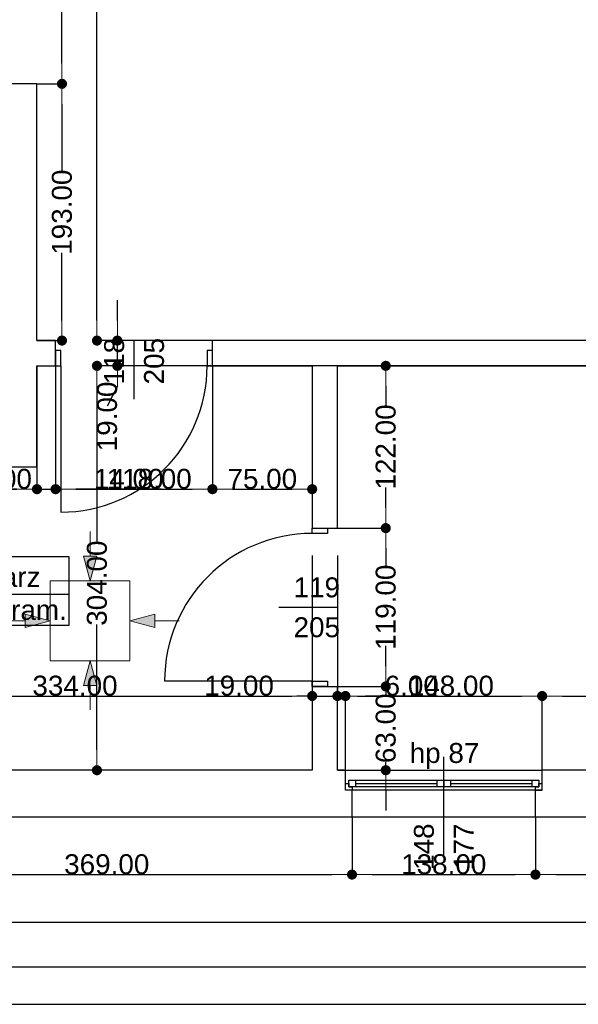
# Model space of a CAD drawing. Header units: millimetres. Extents: x -175445 to -20415, y -559200 to 231527.
# Tile 88 of 256: x -125528 to -121326, y -180731 to -173328. Entities that reach past the tile are written whole.
import ezdxf
from ezdxf.enums import TextEntityAlignment as Align

# ---------------------------------------------------------------- set-up
doc = ezdxf.new("R2010")
doc.units = ezdxf.units.MM
doc.header["$MEASUREMENT"] = 0
doc.linetypes.add('Wipeout_Contour', pattern=[1000, 0, -1000])
for name, color, linetype in [('Drzwi', 7, 'Continuous'), ('Linia', 7, 'Continuous'), ('Obiekt', 7, 'Continuous'), ('Okno', 7, 'Continuous'), ('Strefa', 9, 'Continuous'), ('Strop', 7, 'Continuous'), ('Wymiary', 9, 'Continuous'), ('Ściana', 7, 'Continuous')]:
    doc.layers.add(name, color=color, linetype=linetype)
doc.styles.add('Arial', font='txt')
doc.dimstyles.new('GENERATED_STYLE__1', dxfattribs={"dimtxt": 150, "dimasz": 152, "dimexe": 0.18, "dimexo": 0, "dimgap": 0.09, "dimtad": 1, "dimtih": 1, "dimtoh": 1, "dimlfac": 0.1, "dimzin": 0, "dimdsep": 46, "dimtxsty": 'Arial', "dimblk": 'ARROWHEAD_11', "dimblk1": 'ARROWHEAD_11', "dimblk2": 'ARROWHEAD_11', "dimcen": 0.09, "dimclrd": 256, "dimclre": 256, "dimclrt": 256, "dimazin": 0, "dimtfac": 1, "dimtdec": 4, "dimtmove": 0, "dimatfit": 3, "dimfxl": 1, "dimtolj": 1, "dimtzin": 0, "dimarcsym": 0})
doc.dimstyles.new('GENERATED_STYLE__2', dxfattribs={"dimtxt": 150, "dimasz": 152, "dimexe": 0.18, "dimexo": 0, "dimgap": 0.09, "dimtad": 1, "dimlfac": 0.1, "dimzin": 0, "dimdsep": 46, "dimtxsty": 'Arial', "dimblk": 'ARROWHEAD_11', "dimblk1": 'ARROWHEAD_11', "dimblk2": 'ARROWHEAD_11', "dimcen": 0.09, "dimclrd": 256, "dimclre": 256, "dimclrt": 256, "dimazin": 0, "dimtfac": 1, "dimtdec": 4, "dimtmove": 0, "dimatfit": 3, "dimfxl": 1, "dimtolj": 1, "dimtzin": 0, "dimarcsym": 0})

# ---------------------------------------------------------------- blocks, each defined once
blk = doc.blocks.new('Korytarz_4_39_39', base_point=(-126365.5, 17723.4))
at = {"layer": 'Strefa'}
for p, q in [((-127144.5, 18006.3), (-125157.3, 18006.3)), ((-127144.5, 17487.7), (-127144.5, 18006.3)), ((-126365.5, 18006.3), (-126365.5, 17487.7)), ((-125157.3, 18006.3), (-125157.3, 17487.7)), ((-127105.6, 17980.3), (-126404.4, 17980.3)), ((-127105.6, 17754), (-127105.6, 17980.3)), ((-126404.4, 17980.3), (-126404.4, 17754)), ((-127144.5, 17723.4), (-125157.3, 17723.4)), ((-126404.4, 17754), (-127105.6, 17754)), ((-125157.3, 17487.7), (-127144.5, 17487.7))]:
    blk.add_line(p, q, dxfattribs=at)
at = {"layer": 'Strefa', "style": 'Arial'}
for tag, height, p in [('ROOM_NUMBER', 180, (-126755, 17878.3)), ('ROOM_NAME', 150, (-125761.4, 17851.8)), ('floor_f', 150, (-125761.4, 17604.3)), ('ROOM_CALC_AREA', 150, (-126755, 17611.4))]:
    blk.add_attdef(tag, text='', height=height, dxfattribs=at).set_placement(p, align=Align.MIDDLE_CENTER)
blk = doc.blocks.new('ARROWHEAD_11')
at = {"color": 0, "linetype": 'Continuous', "lineweight": 0}
blk.add_line((0, 0), (-1, 0), dxfattribs=at)
at = {"color": 0, "linetype": 'Continuous', "lineweight": 0, "const_width": 0.25, "flags": 128}
blk.add_lwpolyline([(-0.125, 0, 1), (0.125, 0, 1)], format="xyb", close=True, dxfattribs=at)
blk = doc.blocks.new('*D1097')
at = {"layer": 'Defpoints', "color": 0}
for p in [(-123328, -177355.6), (-123328, -178412.8), (-126668, -178970.6)]:
    blk.add_point(p, dxfattribs=at)
at = {"layer": 'Wymiary', "lineweight": -2}
for p, q in [((-123328, -177355.6), (-123328, -178412.9)), ((-126668, -178970.6), (-126668, -178412.6)), ((-126516, -178412.8), (-123480, -178412.8))]:
    blk.add_line(p, q, dxfattribs=at)
at = {"layer": 'Wymiary', "lineweight": -2, "xscale": 152, "yscale": 152, "zscale": 152, "rotation": 180}
blk.add_blockref('ARROWHEAD_11', (-126668, -178412.8), dxfattribs=at)
at = {"layer": 'Wymiary', "lineweight": -2, "xscale": 152, "yscale": 152, "zscale": 152}
blk.add_blockref('ARROWHEAD_11', (-123328, -178412.8), dxfattribs=at)
at = {"layer": 'Wymiary', "lineweight": 13, "insert": (-125111.8, -178336), "char_height": 150, "attachment_point": 5, "style": 'Arial'}
blk.add_mtext('\\A1;334.00', dxfattribs=at)
blk = doc.blocks.new('*D1098')
at = {"layer": 'Defpoints', "color": 0}
for p in [(-123328, -177355.6), (-123138, -177355.6), (-123138, -178412.8)]:
    blk.add_point(p, dxfattribs=at)
at = {"layer": 'Wymiary', "lineweight": -2}
for p, q in [((-123328, -177355.6), (-123328, -178412.9)), ((-123138, -177355.6), (-123138, -178412.9)), ((-124123.7, -178412.8), (-123632, -178412.8)), ((-123632, -178412.8), (-123480, -178412.8)), ((-123328, -178412.8), (-123138, -178412.8)), ((-122986, -178412.8), (-122834, -178412.8))]:
    blk.add_line(p, q, dxfattribs=at)
at = {"layer": 'Wymiary', "lineweight": -2, "xscale": 152, "yscale": 152, "zscale": 152}
blk.add_blockref('ARROWHEAD_11', (-123328, -178412.8), dxfattribs=at)
at = {"layer": 'Wymiary', "lineweight": -2, "xscale": 152, "yscale": 152, "zscale": 152, "rotation": 180}
blk.add_blockref('ARROWHEAD_11', (-123138, -178412.8), dxfattribs=at)
at = {"layer": 'Wymiary', "lineweight": 13, "insert": (-123877.9, -178336.1), "char_height": 150, "attachment_point": 5, "style": 'Arial'}
blk.add_mtext('\\A1;19.00', dxfattribs=at)
blk = doc.blocks.new('*D1099')
at = {"layer": 'Defpoints', "color": 0}
for p in [(-123138, -177355.6), (-123078, -178412.8), (-123078, -178970.6)]:
    blk.add_point(p, dxfattribs=at)
at = {"layer": 'Wymiary', "lineweight": -2}
for p, q in [((-123138, -177355.6), (-123138, -178412.9)), ((-123290, -178412.8), (-123442, -178412.8)), ((-123138, -178412.8), (-123078, -178412.8)), ((-123078, -178970.6), (-123078, -178412.6)), ((-122774, -178412.8), (-122926, -178412.8)), ((-122384, -178412.8), (-122774, -178412.8))]:
    blk.add_line(p, q, dxfattribs=at)
at = {"layer": 'Wymiary', "lineweight": -2, "xscale": 152, "yscale": 152, "zscale": 152}
blk.add_blockref('ARROWHEAD_11', (-123138, -178412.8), dxfattribs=at)
at = {"layer": 'Wymiary', "lineweight": -2, "xscale": 152, "yscale": 152, "zscale": 152, "rotation": 180}
blk.add_blockref('ARROWHEAD_11', (-123078, -178412.8), dxfattribs=at)
at = {"layer": 'Wymiary', "lineweight": 13, "insert": (-122579, -178336.1), "char_height": 150, "attachment_point": 5, "style": 'Arial'}
blk.add_mtext('\\A1;6.00', dxfattribs=at)
blk = doc.blocks.new('*D1100')
at = {"layer": 'Defpoints', "color": 0}
for p in [(-121598, -178412.8), (-123078, -178970.6), (-121598, -178970.6)]:
    blk.add_point(p, dxfattribs=at)
at = {"layer": 'Wymiary', "lineweight": -2}
for p, q in [((-123078, -178970.6), (-123078, -178412.6)), ((-122926, -178412.8), (-121750, -178412.8)), ((-121598, -178970.6), (-121598, -178412.6))]:
    blk.add_line(p, q, dxfattribs=at)
at = {"layer": 'Wymiary', "lineweight": -2, "xscale": 152, "yscale": 152, "zscale": 152, "rotation": 180}
blk.add_blockref('ARROWHEAD_11', (-123078, -178412.8), dxfattribs=at)
at = {"layer": 'Wymiary', "lineweight": -2, "xscale": 152, "yscale": 152, "zscale": 152}
blk.add_blockref('ARROWHEAD_11', (-121598, -178412.8), dxfattribs=at)
at = {"layer": 'Wymiary', "lineweight": 13, "insert": (-122281.1, -178336.1), "char_height": 150, "attachment_point": 5, "style": 'Arial'}
blk.add_mtext('\\A1;148.00', dxfattribs=at)
blk = doc.blocks.new('*D1101')
at = {"layer": 'Defpoints', "color": 0}
for p in [(-118708, -178412.8), (-118708, -178810.6), (-121598, -178970.6)]:
    blk.add_point(p, dxfattribs=at)
at = {"layer": 'Wymiary', "lineweight": -2}
for p, q in [((-121598, -178970.6), (-121598, -178412.6)), ((-121446, -178412.8), (-118860, -178412.8)), ((-118708, -178810.6), (-118708, -178412.6))]:
    blk.add_line(p, q, dxfattribs=at)
at = {"layer": 'Wymiary', "lineweight": -2, "xscale": 152, "yscale": 152, "zscale": 152, "rotation": 180}
blk.add_blockref('ARROWHEAD_11', (-121598, -178412.8), dxfattribs=at)
at = {"layer": 'Wymiary', "lineweight": -2, "xscale": 152, "yscale": 152, "zscale": 152}
blk.add_blockref('ARROWHEAD_11', (-118708, -178412.8), dxfattribs=at)
at = {"layer": 'Wymiary', "lineweight": 13, "insert": (-120153, -178336.1), "char_height": 150, "attachment_point": 5, "style": 'Arial'}
blk.add_mtext('\\A1;289.00', dxfattribs=at)
blk = doc.blocks.new('*D1589')
at = {"layer": 'Defpoints', "color": 0}
for p in [(-124946.7, -175930.6), (-120608, -175930.6), (-123328, -178970.6)]:
    blk.add_point(p, dxfattribs=at)
at = {"layer": 'Wymiary', "lineweight": -2}
for p, q in [((-120608, -175930.6), (-124946.9, -175930.6)), ((-124946.7, -176082.6), (-124946.7, -177253.3)), ((-124946.7, -178818.6), (-124946.7, -177875.6)), ((-123328, -178970.6), (-124946.9, -178970.6))]:
    blk.add_line(p, q, dxfattribs=at)
at = {"layer": 'Wymiary', "lineweight": -2, "xscale": 152, "yscale": 152, "zscale": 152}
for p, rotation in [((-124946.7, -175930.6), 90), ((-124946.7, -178970.6), 270)]:
    blk.add_blockref('ARROWHEAD_11', p, dxfattribs=dict(at, rotation=rotation))
at = {"layer": 'Wymiary', "lineweight": 13, "insert": (-124946.7, -177564.5), "char_height": 150, "attachment_point": 5, "rotation": 90, "style": 'Arial'}
blk.add_mtext('\\A1;304.00', dxfattribs=at)
blk = doc.blocks.new('*D1590')
at = {"layer": 'Defpoints', "color": 0}
for p in [(-124793.4, -175740.6), (-120608, -175740.6), (-120608, -175930.6)]:
    blk.add_point(p, dxfattribs=at)
at = {"layer": 'Wymiary', "lineweight": -2}
for p, q in [((-124793.4, -175588.6), (-124793.4, -175436.6)), ((-120608, -175740.6), (-124793.5, -175740.6)), ((-124793.4, -175930.6), (-124793.4, -175740.6)), ((-120608, -175930.6), (-124793.5, -175930.6)), ((-124793.4, -176082.6), (-124870, -176234.6))]:
    blk.add_line(p, q, dxfattribs=at)
at = {"layer": 'Wymiary', "lineweight": -2, "xscale": 152, "yscale": 152, "zscale": 152}
for p, rotation in [((-124793.4, -175740.6), 270), ((-124793.4, -175930.6), 90)]:
    blk.add_blockref('ARROWHEAD_11', p, dxfattribs=dict(at, rotation=rotation))
at = {"layer": 'Wymiary', "lineweight": 13, "insert": (-124870, -176311.3), "char_height": 150, "attachment_point": 5, "rotation": 90, "style": 'Arial'}
blk.add_mtext('\\A1;19.00', dxfattribs=at)
blk = doc.blocks.new('*D1591')
at = {"layer": 'Defpoints', "color": 0}
for p in [(-125358, -169160.6), (-124946.7, -169160.6), (-120608, -175740.6)]:
    blk.add_point(p, dxfattribs=at)
at = {"layer": 'Wymiary', "lineweight": -2}
for p, q in [((-125358, -169160.6), (-124946.5, -169160.6)), ((-124946.7, -169312.6), (-124946.7, -172252.9)), ((-124946.7, -175588.6), (-124946.7, -172876.1)), ((-120608, -175740.6), (-124946.9, -175740.6))]:
    blk.add_line(p, q, dxfattribs=at)
at = {"layer": 'Wymiary', "lineweight": -2, "xscale": 152, "yscale": 152, "zscale": 152}
for p, rotation in [((-124946.7, -169160.6), 90), ((-124946.7, -175740.6), 270)]:
    blk.add_blockref('ARROWHEAD_11', p, dxfattribs=dict(at, rotation=rotation))
at = {"layer": 'Wymiary', "lineweight": 13, "insert": (-124946.7, -172564.5), "char_height": 150, "attachment_point": 5, "rotation": 90, "style": 'Arial'}
blk.add_mtext('\\A1;658.00', dxfattribs=at)
blk = doc.blocks.new('*D1609')
at = {"layer": 'Defpoints', "color": 0}
for p in [(-125398, -173810.6), (-125209.9, -173810.6), (-125398, -175740.6)]:
    blk.add_point(p, dxfattribs=at)
at = {"layer": 'Wymiary', "lineweight": -2}
for p, q in [((-125398, -173810.6), (-125209.7, -173810.6)), ((-125209.9, -173962.6), (-125209.9, -174471.5)), ((-125209.9, -175588.6), (-125209.9, -175079.8)), ((-125398, -175740.6), (-125209.7, -175740.6))]:
    blk.add_line(p, q, dxfattribs=at)
at = {"layer": 'Wymiary', "lineweight": -2, "xscale": 152, "yscale": 152, "zscale": 152}
for p, rotation in [((-125209.9, -173810.6), 90), ((-125209.9, -175740.6), 270)]:
    blk.add_blockref('ARROWHEAD_11', p, dxfattribs=dict(at, rotation=rotation))
at = {"layer": 'Wymiary', "lineweight": 13, "insert": (-125209.9, -174775.6), "char_height": 150, "attachment_point": 5, "rotation": 90, "style": 'Arial'}
blk.add_mtext('\\A1;193.00', dxfattribs=at)
blk = doc.blocks.new('*D1610')
at = {"layer": 'Defpoints', "color": 0}
for p in [(-125358, -171570.6), (-125209.9, -171570.6), (-125398, -173810.6)]:
    blk.add_point(p, dxfattribs=at)
at = {"layer": 'Wymiary', "lineweight": -2}
for p, q in [((-125358, -171570.6), (-125209.7, -171570.6)), ((-125209.9, -171722.6), (-125209.9, -172378.2)), ((-125209.9, -173658.6), (-125209.9, -173003.1)), ((-125398, -173810.6), (-125209.7, -173810.6))]:
    blk.add_line(p, q, dxfattribs=at)
at = {"layer": 'Wymiary', "lineweight": -2, "xscale": 152, "yscale": 152, "zscale": 152}
for p, rotation in [((-125209.9, -171570.6), 90), ((-125209.9, -173810.6), 270)]:
    blk.add_blockref('ARROWHEAD_11', p, dxfattribs=dict(at, rotation=rotation))
at = {"layer": 'Wymiary', "lineweight": 13, "insert": (-125209.9, -172690.6), "char_height": 150, "attachment_point": 5, "rotation": 90, "style": 'Arial'}
blk.add_mtext('\\A1;224.00', dxfattribs=at)
blk = doc.blocks.new('*D1617')
at = {"layer": 'Defpoints', "color": 0}
for p in [(-125398, -175930.6), (-125998, -176690.6), (-125398, -176857.8)]:
    blk.add_point(p, dxfattribs=at)
at = {"layer": 'Wymiary', "lineweight": -2}
for p, q in [((-125398, -175930.6), (-125398, -176858)), ((-125998, -176690.6), (-125998, -176858)), ((-125846, -176857.8), (-125550, -176857.8))]:
    blk.add_line(p, q, dxfattribs=at)
at = {"layer": 'Wymiary', "lineweight": -2, "xscale": 152, "yscale": 152, "zscale": 152, "rotation": 180}
blk.add_blockref('ARROWHEAD_11', (-125998, -176857.8), dxfattribs=at)
at = {"layer": 'Wymiary', "lineweight": -2, "xscale": 152, "yscale": 152, "zscale": 152}
blk.add_blockref('ARROWHEAD_11', (-125398, -176857.8), dxfattribs=at)
at = {"layer": 'Wymiary', "lineweight": 13, "insert": (-125698, -176781.1), "char_height": 150, "attachment_point": 5, "style": 'Arial'}
blk.add_mtext('\\A1;60.00', dxfattribs=at)
blk = doc.blocks.new('*D1618')
at = {"layer": 'Defpoints', "color": 0}
for p in [(-125398, -175930.6), (-125258, -175930.6), (-125258, -176857.8)]:
    blk.add_point(p, dxfattribs=at)
at = {"layer": 'Wymiary', "lineweight": -2}
for p, q in [((-125398, -175930.6), (-125398, -176858)), ((-125258, -175930.6), (-125258, -176858)), ((-125550, -176857.8), (-125702, -176857.8)), ((-125398, -176857.8), (-125258, -176857.8)), ((-124954, -176857.8), (-125106, -176857.8)), ((-124462.4, -176857.8), (-124954, -176857.8))]:
    blk.add_line(p, q, dxfattribs=at)
at = {"layer": 'Wymiary', "lineweight": -2, "xscale": 152, "yscale": 152, "zscale": 152}
blk.add_blockref('ARROWHEAD_11', (-125398, -176857.8), dxfattribs=at)
at = {"layer": 'Wymiary', "lineweight": -2, "xscale": 152, "yscale": 152, "zscale": 152, "rotation": 180}
blk.add_blockref('ARROWHEAD_11', (-125258, -176857.8), dxfattribs=at)
at = {"layer": 'Wymiary', "lineweight": 13, "insert": (-124708.2, -176781.1), "char_height": 150, "attachment_point": 5, "style": 'Arial'}
blk.add_mtext('\\A1;14.00', dxfattribs=at)
blk = doc.blocks.new('*D1619')
at = {"layer": 'Defpoints', "color": 0}
for p in [(-125258, -175930.6), (-124078, -175930.6), (-124078, -176857.8)]:
    blk.add_point(p, dxfattribs=at)
at = {"layer": 'Wymiary', "lineweight": -2}
for p, q in [((-125258, -175930.6), (-125258, -176858)), ((-124078, -175930.6), (-124078, -176858)), ((-125106, -176857.8), (-124230, -176857.8))]:
    blk.add_line(p, q, dxfattribs=at)
at = {"layer": 'Wymiary', "lineweight": -2, "xscale": 152, "yscale": 152, "zscale": 152, "rotation": 180}
blk.add_blockref('ARROWHEAD_11', (-125258, -176857.8), dxfattribs=at)
at = {"layer": 'Wymiary', "lineweight": -2, "xscale": 152, "yscale": 152, "zscale": 152}
blk.add_blockref('ARROWHEAD_11', (-124078, -176857.8), dxfattribs=at)
at = {"layer": 'Wymiary', "lineweight": 13, "insert": (-124554.2, -176781.1), "char_height": 150, "attachment_point": 5, "style": 'Arial'}
blk.add_mtext('\\A1;118.00', dxfattribs=at)
blk = doc.blocks.new('*D1620')
at = {"layer": 'Defpoints', "color": 0}
for p in [(-124078, -175930.6), (-123328, -175930.6), (-123328, -176857.8)]:
    blk.add_point(p, dxfattribs=at)
at = {"layer": 'Wymiary', "lineweight": -2}
for p, q in [((-124078, -175930.6), (-124078, -176858)), ((-123328, -175930.6), (-123328, -176858)), ((-123926, -176857.8), (-123480, -176857.8))]:
    blk.add_line(p, q, dxfattribs=at)
at = {"layer": 'Wymiary', "lineweight": -2, "xscale": 152, "yscale": 152, "zscale": 152, "rotation": 180}
blk.add_blockref('ARROWHEAD_11', (-124078, -176857.8), dxfattribs=at)
at = {"layer": 'Wymiary', "lineweight": -2, "xscale": 152, "yscale": 152, "zscale": 152}
blk.add_blockref('ARROWHEAD_11', (-123328, -176857.8), dxfattribs=at)
at = {"layer": 'Wymiary', "lineweight": 13, "insert": (-123703, -176781.1), "char_height": 150, "attachment_point": 5, "style": 'Arial'}
blk.add_mtext('\\A1;75.00', dxfattribs=at)
blk = doc.blocks.new('*D1656')
at = {"layer": 'Defpoints', "color": 0}
for p in [(-123138, -178340.6), (-122774.2, -178340.6), (-123138, -178970.6)]:
    blk.add_point(p, dxfattribs=at)
at = {"layer": 'Wymiary', "lineweight": -2}
for p, q in [((-122774.2, -178188.6), (-122774.2, -178036.6)), ((-123138, -178340.6), (-122774.1, -178340.6)), ((-122774.2, -178340.6), (-122774.2, -178402.3)), ((-122774.2, -178970.6), (-122774.2, -178909)), ((-123138, -178970.6), (-122774.1, -178970.6)), ((-122774.2, -179122.6), (-122774.2, -179274.6))]:
    blk.add_line(p, q, dxfattribs=at)
at = {"layer": 'Wymiary', "lineweight": -2, "xscale": 152, "yscale": 152, "zscale": 152}
for p, rotation in [((-122774.2, -178340.6), 270), ((-122774.2, -178970.6), 90)]:
    blk.add_blockref('ARROWHEAD_11', p, dxfattribs=dict(at, rotation=rotation))
at = {"layer": 'Wymiary', "lineweight": 13, "insert": (-122774.2, -178655.6), "char_height": 150, "attachment_point": 5, "rotation": 90, "style": 'Arial'}
blk.add_mtext('\\A1;63.00', dxfattribs=at)
blk = doc.blocks.new('*D1657')
at = {"layer": 'Defpoints', "color": 0}
for p in [(-123138, -177150.6), (-122774.2, -177150.6), (-123138, -178340.6)]:
    blk.add_point(p, dxfattribs=at)
at = {"layer": 'Wymiary', "lineweight": -2}
for p, q in [((-123138, -177150.6), (-122774.1, -177150.6)), ((-122774.2, -177302.6), (-122774.2, -177441.5)), ((-122774.2, -178188.6), (-122774.2, -178049.8)), ((-123138, -178340.6), (-122774.1, -178340.6))]:
    blk.add_line(p, q, dxfattribs=at)
at = {"layer": 'Wymiary', "lineweight": -2, "xscale": 152, "yscale": 152, "zscale": 152}
for p, rotation in [((-122774.2, -177150.6), 90), ((-122774.2, -178340.6), 270)]:
    blk.add_blockref('ARROWHEAD_11', p, dxfattribs=dict(at, rotation=rotation))
at = {"layer": 'Wymiary', "lineweight": 13, "insert": (-122774.2, -177745.6), "char_height": 150, "attachment_point": 5, "rotation": 90, "style": 'Arial'}
blk.add_mtext('\\A1;119.00', dxfattribs=at)
blk = doc.blocks.new('*D1658')
at = {"layer": 'Defpoints', "color": 0}
for p in [(-123138, -175930.6), (-122774.2, -175930.6), (-123138, -177150.6)]:
    blk.add_point(p, dxfattribs=at)
at = {"layer": 'Wymiary', "lineweight": -2}
for p, q in [((-123138, -175930.6), (-122774.1, -175930.6)), ((-122774.2, -176082.6), (-122774.2, -176236.5)), ((-122774.2, -176998.6), (-122774.2, -176844.8)), ((-123138, -177150.6), (-122774.1, -177150.6))]:
    blk.add_line(p, q, dxfattribs=at)
at = {"layer": 'Wymiary', "lineweight": -2, "xscale": 152, "yscale": 152, "zscale": 152}
for p, rotation in [((-122774.2, -175930.6), 90), ((-122774.2, -177150.6), 270)]:
    blk.add_blockref('ARROWHEAD_11', p, dxfattribs=dict(at, rotation=rotation))
at = {"layer": 'Wymiary', "lineweight": 13, "insert": (-122774.2, -176540.6), "char_height": 150, "attachment_point": 5, "rotation": 90, "style": 'Arial'}
blk.add_mtext('\\A1;122.00', dxfattribs=at)
blk = doc.blocks.new('*D1715')
at = {"layer": 'Defpoints', "color": 0}
for p in [(-126718, -179320.6), (-123028, -179320.6), (-123028, -179755.3)]:
    blk.add_point(p, dxfattribs=at)
at = {"layer": 'Wymiary', "lineweight": -2}
for p, q in [((-126718, -179320.6), (-126718, -179755.4)), ((-123028, -179320.6), (-123028, -179755.4)), ((-126566, -179755.3), (-123180, -179755.3))]:
    blk.add_line(p, q, dxfattribs=at)
at = {"layer": 'Wymiary', "lineweight": -2, "xscale": 152, "yscale": 152, "zscale": 152, "rotation": 180}
blk.add_blockref('ARROWHEAD_11', (-126718, -179755.3), dxfattribs=at)
at = {"layer": 'Wymiary', "lineweight": -2, "xscale": 152, "yscale": 152, "zscale": 152}
blk.add_blockref('ARROWHEAD_11', (-123028, -179755.3), dxfattribs=at)
at = {"layer": 'Wymiary', "lineweight": 13, "insert": (-124873, -179678.5), "char_height": 150, "attachment_point": 5, "style": 'Arial'}
blk.add_mtext('\\A1;369.00', dxfattribs=at)
blk = doc.blocks.new('*D1716')
at = {"layer": 'Defpoints', "color": 0}
for p in [(-123028, -179320.6), (-121648, -179320.6), (-121648, -179755.3)]:
    blk.add_point(p, dxfattribs=at)
at = {"layer": 'Wymiary', "lineweight": -2}
for p, q in [((-123028, -179320.6), (-123028, -179755.4)), ((-121648, -179320.6), (-121648, -179755.4)), ((-122876, -179755.3), (-121800, -179755.3))]:
    blk.add_line(p, q, dxfattribs=at)
at = {"layer": 'Wymiary', "lineweight": -2, "xscale": 152, "yscale": 152, "zscale": 152, "rotation": 180}
blk.add_blockref('ARROWHEAD_11', (-123028, -179755.3), dxfattribs=at)
at = {"layer": 'Wymiary', "lineweight": -2, "xscale": 152, "yscale": 152, "zscale": 152}
blk.add_blockref('ARROWHEAD_11', (-121648, -179755.3), dxfattribs=at)
at = {"layer": 'Wymiary', "lineweight": 13, "insert": (-122338, -179678.5), "char_height": 150, "attachment_point": 5, "style": 'Arial'}
blk.add_mtext('\\A1;138.00', dxfattribs=at)
blk = doc.blocks.new('*D1717')
at = {"layer": 'Defpoints', "color": 0}
for p in [(-121648, -179320.6), (-118068, -179320.6), (-118068, -179755.3)]:
    blk.add_point(p, dxfattribs=at)
at = {"layer": 'Wymiary', "lineweight": -2}
for p, q in [((-121648, -179320.6), (-121648, -179755.4)), ((-118068, -179320.6), (-118068, -179755.4)), ((-121496, -179755.3), (-118220, -179755.3))]:
    blk.add_line(p, q, dxfattribs=at)
at = {"layer": 'Wymiary', "lineweight": -2, "xscale": 152, "yscale": 152, "zscale": 152, "rotation": 180}
blk.add_blockref('ARROWHEAD_11', (-121648, -179755.3), dxfattribs=at)
at = {"layer": 'Wymiary', "lineweight": -2, "xscale": 152, "yscale": 152, "zscale": 152}
blk.add_blockref('ARROWHEAD_11', (-118068, -179755.3), dxfattribs=at)
at = {"layer": 'Wymiary', "lineweight": 13, "insert": (-119858, -179678.5), "char_height": 150, "attachment_point": 5, "style": 'Arial'}
blk.add_mtext('\\A1;358.00', dxfattribs=at)
blk = doc.blocks.new('*D1735')
at = {"layer": 'Defpoints', "color": 0}
for p in [(-67558, -174460.7), (-67558, -180112.2), (-140258, -180730.6)]:
    blk.add_point(p, dxfattribs=at)
at = {"layer": 'Wymiary', "lineweight": -2}
for p, q in [((-67558, -174460.7), (-67558, -180112.4)), ((-140258, -180730.6), (-140258, -180112)), ((-140106, -180112.2), (-67710, -180112.2))]:
    blk.add_line(p, q, dxfattribs=at)
at = {"layer": 'Wymiary', "lineweight": -2, "xscale": 152, "yscale": 152, "zscale": 152, "rotation": 180}
blk.add_blockref('ARROWHEAD_11', (-140258, -180112.2), dxfattribs=at)
at = {"layer": 'Wymiary', "lineweight": -2, "xscale": 152, "yscale": 152, "zscale": 152}
blk.add_blockref('ARROWHEAD_11', (-67558, -180112.2), dxfattribs=at)
at = {"layer": 'Wymiary', "lineweight": 13, "insert": (-103908, -180035.5), "char_height": 150, "attachment_point": 5, "style": 'Arial'}
blk.add_mtext('\\A1;7270.01', dxfattribs=at)

msp = doc.modelspace()

# ---------------------------------------------------------------- hatches: boundary and pattern name
at = {"layer": 'Linia', "linetype": 'Continuous', "lineweight": 13}
for points in [[(-124998.513, -177547.394), (-124948.264, -177360.858), (-125048.264, -177360.725)], [(-125299.713, -177847.394), (-125486.316, -177797.394), (-125486.316, -177897.394)], [(-124698.913, -177847.394), (-124512.311, -177897.394), (-124512.311, -177797.394)], [(-124998.513, -178147.393), (-125048.264, -178334.062), (-124948.264, -178333.929)]]:
    msp.add_hatch(color=253, dxfattribs=at).paths.add_polyline_path(points)

# ---------------------------------------------------------------- linework, layer by layer
at = {"layer": 'Drzwi', "color": 253}
for p, q in [((-125218.019, -175815.636), (-125258.019, -175815.636)), ((-125258.019, -175815.636), (-125258.019, -175930.636)), ((-125258.019, -175930.636), (-125258.019, -175815.636)), ((-125218.019, -175930.636), (-125218.019, -175815.636)), ((-124078.019, -175815.636), (-124118.019, -175815.636)), ((-124118.019, -175815.636), (-124118.019, -175930.636)), ((-124078.019, -175930.636), (-124078.019, -175815.636)), ((-124078.019, -175930.636), (-124078.019, -175815.636)), ((-125258.019, -175930.636), (-125218.019, -175930.636)), ((-125218.019, -175930.636), (-125218.019, -177030.636)), ((-124118.019, -175930.636), (-124078.019, -175930.636)), ((-123328.019, -177190.636), (-123328.019, -177150.636)), ((-123328.019, -177150.636), (-123213.019, -177150.636)), ((-123328.019, -177150.636), (-123213.019, -177150.636)), ((-123213.019, -177190.636), (-123328.019, -177190.636)), ((-123213.019, -177150.636), (-123213.019, -177190.636)), ((-123328.019, -178300.636), (-124438.019, -178300.636)), ((-123328.019, -178340.636), (-123328.019, -178300.636)), ((-123328.019, -178300.636), (-123213.019, -178300.636)), ((-123213.019, -178300.636), (-123213.019, -178340.636)), ((-123213.019, -178340.636), (-123328.019, -178340.636)), ((-123328.019, -178340.636), (-123213.019, -178340.636))]:
    msp.add_line(p, q, dxfattribs=at)
for centre, radius, start, end in [((-125218.019, -175930.636), 1100, 270, 0), ((-123328.019, -178300.636), 1110, 90, 180)]:
    msp.add_arc(centre, radius, start, end, dxfattribs=at)
at = {"layer": 'Linia', "color": 253, "lineweight": 13}
for p, q in [((-124998.019, -177177.019), (-124998.264, -177360.791)), ((-124998.513, -177547.394), (-125048.264, -177360.725)), ((-125048.264, -177360.725), (-124948.264, -177360.858)), ((-124998.513, -177547.394), (-124948.264, -177360.858)), ((-124698.913, -177547.794), (-125298.913, -177547.794)), ((-125298.913, -177547.794), (-125298.913, -178146.994)), ((-124698.913, -178146.994), (-124698.913, -177547.794)), ((-125299.713, -177847.394), (-125486.316, -177797.394)), ((-125486.316, -177897.394), (-125486.316, -177797.394)), ((-124698.913, -177847.394), (-124512.311, -177797.394)), ((-124512.311, -177797.394), (-124512.311, -177897.394)), ((-125670.088, -177847.394), (-125486.316, -177847.394)), ((-125299.713, -177847.394), (-125486.316, -177897.394)), ((-124698.913, -177847.394), (-124512.311, -177897.394)), ((-124328.538, -177847.394), (-124512.311, -177847.394)), ((-125298.913, -178147.794), (-124698.913, -178147.794)), ((-124998.513, -178147.393), (-125048.264, -178334.062)), ((-124998.513, -178147.393), (-124948.264, -178333.929)), ((-124948.264, -178333.929), (-125048.264, -178334.062)), ((-124998.019, -178517.768), (-124998.264, -178333.996))]:
    msp.add_line(p, q, dxfattribs=at)
at = {"layer": 'Obiekt', "color": 253}
for p, q in [((-124668.019, -176182.014), (-124668.019, -175740.636)), ((-123579.397, -177745.636), (-123138.019, -177745.636)), ((-122338.019, -179620.636), (-122338.019, -178870.636))]:
    msp.add_line(p, q, dxfattribs=at)
at = {"layer": 'Okno', "color": 253}
for p, q in [((-123078.019, -178970.636), (-121598.019, -178970.636)), ((-123053.019, -179045.636), (-123003.019, -179045.636)), ((-123053.019, -179095.636), (-123053.019, -179045.636)), ((-123003.019, -179045.636), (-122388.019, -179045.636)), ((-123003.019, -179045.636), (-123003.019, -179095.636)), ((-123003.019, -179045.636), (-122388.019, -179045.636)), ((-122388.019, -179095.636), (-122388.019, -179045.636)), ((-122388.019, -179045.636), (-122338.019, -179045.636)), ((-122338.019, -179045.636), (-122338.019, -179095.636)), ((-122338.019, -179045.636), (-122288.019, -179045.636)), ((-122338.019, -179095.636), (-122338.019, -179045.636)), ((-122288.019, -179045.636), (-121673.019, -179045.636)), ((-122288.019, -179045.636), (-122288.019, -179095.636)), ((-122288.019, -179045.636), (-121673.019, -179045.636)), ((-121673.019, -179095.636), (-121673.019, -179045.636)), ((-121673.019, -179045.636), (-121623.019, -179045.636)), ((-121623.019, -179045.636), (-121623.019, -179095.636)), ((-123078.019, -179070.636), (-123053.019, -179070.636)), ((-123078.019, -179120.636), (-123078.019, -179070.636)), ((-123028.019, -179120.636), (-123078.019, -179120.636)), ((-123028.019, -179120.636), (-123078.019, -179120.636)), ((-123053.019, -179070.636), (-123053.019, -179095.636)), ((-123053.019, -179095.636), (-123028.019, -179095.636)), ((-123003.019, -179095.636), (-123053.019, -179095.636)), ((-123028.019, -179095.636), (-123028.019, -179120.636)), ((-122338.019, -179120.636), (-123028.019, -179120.636)), ((-123003.019, -179070.636), (-122388.019, -179070.636)), ((-122388.019, -179095.636), (-123003.019, -179095.636)), ((-122338.019, -179095.636), (-122388.019, -179095.636)), ((-122288.019, -179095.636), (-122338.019, -179095.636)), ((-121648.019, -179120.636), (-122338.019, -179120.636)), ((-122288.019, -179070.636), (-121673.019, -179070.636)), ((-121673.019, -179095.636), (-122288.019, -179095.636)), ((-121623.019, -179095.636), (-121673.019, -179095.636)), ((-121648.019, -179120.636), (-121648.019, -179095.636)), ((-121648.019, -179095.636), (-121623.019, -179095.636)), ((-121598.019, -179120.636), (-121648.019, -179120.636)), ((-121648.019, -179120.636), (-121598.019, -179120.636)), ((-121623.019, -179095.636), (-121623.019, -179070.636)), ((-121623.019, -179070.636), (-121598.019, -179070.636)), ((-121598.019, -179120.636), (-121598.019, -179070.636)), ((-123028.019, -179320.636), (-121648.019, -179320.636))]:
    msp.add_line(p, q, dxfattribs=at)
at = {"layer": 'Strop', "color": 253, "flags": 128}
msp.add_lwpolyline([(-125806.601, -151285.909, -0.01791801), (-118229.318, -152004.441, -0.00776908), (-114963.359, -152484.403), (-114963.364, -152484.434, -0.034913), (-97147.904, -156667.71, -0.03139835), (-83179.127, -161981.022, -0.00358934), (-81600.813, -162721.346, -0.01554929), (-75154.286, -166178.424, -0.0168287), (-67557.968, -170885.339), (-67557.968, -174624.675), (-74808.018, -174624.675), (-74808.018, -179320.636), (-96528.019, -179320.636), (-96528.019, -180730.636), (-140258.019, -180730.636)], format="xyb", dxfattribs=at)
at = {"layer": 'Ściana', "color": 253}
for p, q in [((-125258.019, -175815.636), (-125258.019, -175740.636)), ((-124078.019, -175815.636), (-124078.019, -175740.636)), ((-125258.019, -175930.636), (-125258.019, -175815.636)), ((-124078.019, -175930.636), (-124078.019, -175815.636)), ((-123328.019, -177150.636), (-123213.019, -177150.636)), ((-123213.019, -177150.636), (-123138.019, -177150.636)), ((-123328.019, -178340.636), (-123213.019, -178340.636)), ((-123213.019, -178340.636), (-123138.019, -178340.636)), ((-123078.019, -179070.636), (-123078.019, -178970.636)), ((-121598.019, -179070.636), (-121598.019, -178970.636)), ((-123078.019, -179120.636), (-123078.019, -179070.636)), ((-123028.019, -179120.636), (-123078.019, -179120.636)), ((-123028.019, -179320.636), (-123028.019, -179120.636)), ((-121648.019, -179320.636), (-121648.019, -179120.636)), ((-121648.019, -179120.636), (-121598.019, -179120.636)), ((-121598.019, -179120.636), (-121598.019, -179070.636))]:
    msp.add_line(p, q, dxfattribs=at)
at = {"layer": 'Ściana', "color": 253, "flags": 128}
for points in [[(-125398.019, -173810.636), (-125998.019, -173810.636)], [(-125398.019, -175740.636), (-125398.019, -173810.636)], [(-125258.019, -175740.636), (-125398.019, -175740.636)], [(-118798.019, -175740.636), (-124078.019, -175740.636)], [(-125398.019, -175930.636), (-125258.019, -175930.636)], [(-125398.019, -176690.636), (-125398.019, -175930.636)], [(-124078.019, -175930.636), (-123328.019, -175930.636)], [(-123328.019, -175930.636), (-123328.019, -177150.636)], [(-123138.019, -177150.636), (-123138.019, -175930.636)], [(-123138.019, -175930.636), (-118778.019, -175930.636)], [(-125998.019, -176690.636), (-125398.019, -176690.636)], [(-123328.019, -178340.636), (-123328.019, -178970.636)], [(-123138.019, -178970.636), (-123138.019, -178340.636)], [(-123328.019, -178970.636), (-126668.019, -178970.636)], [(-123078.019, -178970.636), (-123138.019, -178970.636)], [(-118708.019, -178970.636), (-121598.019, -178970.636)], [(-126718.019, -179320.636), (-123028.019, -179320.636)], [(-121648.019, -179320.636), (-118068.019, -179320.636)]]:
    msp.add_lwpolyline(points, dxfattribs=at)

# ---------------------------------------------------------------- block references
at = {"layer": 'Strefa', "color": 253}
ref = msp.add_blockref('Korytarz_4_39_39', (-126365.479, -177646.549), dxfattribs=at)
ref.add_attrib('ROOM_NAME', 'Korytarz', dxfattribs={"color": 7, "height": 150, "style": 'Arial'}).set_placement((-125761.395, -177518.149), align=Align.MIDDLE_CENTER)
ref.add_attrib('ROOM_NUMBER', '4/39', dxfattribs={"color": 7, "height": 180, "style": 'Arial'}).set_placement((-126754.999, -177491.663), align=Align.MIDDLE_CENTER)
ref.add_attrib('ROOM_CALC_AREA', '16,6 m2', dxfattribs={"color": 7, "height": 150, "style": 'Arial'}).set_placement((-126754.999, -177758.603), align=Align.MIDDLE_CENTER)
ref.add_attrib('floor_f', 'płytki ceram.', dxfattribs={"color": 7, "height": 150, "style": 'Arial'}).set_placement((-125761.395, -177765.649), align=Align.MIDDLE_CENTER)

# ---------------------------------------------------------------- texts
at = {"layer": 'Obiekt', "color": 253, "char_height": 150, "attachment_point": 7, "rotation": 90, "style": 'Arial'}
for s, insert in [('\\A1;{\\fArial|b0|i0|c238|p38;118}', (-124740.55, -176070.462)), ('\\A1;{\\fArial|b0|i0|c238|p38;205}', (-124440.55, -176070.462)), ('\\A1;{\\fArial|b0|i0|c238|p38;148}', (-122410.55, -179720.636)), ('\\A1;{\\fArial|b0|i0|c238|p38;177}', (-122113.019, -179720.636))]:
    msp.add_mtext(s, dxfattribs=dict(at, insert=insert))
at = {"layer": 'Obiekt', "color": 253, "char_height": 150, "attachment_point": 7, "style": 'Arial'}
for s, insert in [('\\A1;{\\fArial|b0|i0|c238|p38;119}', (-123467.845, -177673.104)), ('\\A1;{\\fArial|b0|i0|c238|p38;205}', (-123467.845, -177973.104)), ('\\A1;{\\fArial|b0|i0|c238|p38;hp 87}', (-122594.476, -178961.47))]:
    msp.add_mtext(s, dxfattribs=dict(at, insert=insert))

# ---------------------------------------------------------------- dimensions: what is measured, and where the dimension line sits
at = {"layer": 'Wymiary', "color": 8, "lineweight": 13}
for base, p1, p2, picture, middle in [((-124946.721, -169160.636), (-120608.019, -175740.636), (-125358.019, -169160.636), '*D1591', (-124946.721, -172564.465)), ((-125209.913, -171570.636), (-125398.019, -173810.636), (-125358.019, -171570.636), '*D1610', (-125209.913, -172690.636)), ((-125209.913, -173810.636), (-125398.019, -175740.636), (-125398.019, -173810.636), '*D1609', (-125209.913, -174775.636)), ((-124793.369, -175740.636), (-120608.019, -175930.636), (-120608.019, -175740.636), '*D1590', (-124870.045, -176311.312)), ((-124946.721, -175930.636), (-123328.019, -178970.636), (-120608.019, -175930.636), '*D1589', (-124946.721, -177564.465)), ((-122774.25, -175930.636), (-123138.019, -177150.636), (-123138.019, -175930.636), '*D1658', (-122774.25, -176540.636)), ((-122774.25, -177150.636), (-123138.019, -178340.636), (-123138.019, -177150.636), '*D1657', (-122774.25, -177745.636)), ((-122774.25, -178340.636), (-123138.019, -178970.636), (-123138.019, -178340.636), '*D1656', (-122774.25, -178655.636))]:
    dim = msp.add_linear_dim(base=base, p1=p1, p2=p2, angle=90, dimstyle='GENERATED_STYLE__2', dxfattribs=at)
    dim.commit()
    dim.dimension.update_dxf_attribs({"geometry": picture, "text_midpoint": middle, "dimtype": 160, "text_rotation": 90})
for base, p1, p2, picture, middle in [((-125398.019, -176857.781), (-125998.019, -176690.636), (-125398.019, -175930.636), '*D1617', (-125698.019, -176857.781)), ((-125258.019, -176857.781), (-125398.019, -175930.636), (-125258.019, -175930.636), '*D1618', (-124708.158, -176857.781)), ((-124078.019, -176857.781), (-125258.019, -175930.636), (-124078.019, -175930.636), '*D1619', (-124554.19, -176857.781)), ((-123328.019, -176857.781), (-124078.019, -175930.636), (-123328.019, -175930.636), '*D1620', (-123703.019, -176857.781)), ((-123328.019, -178412.768), (-126668.019, -178970.636), (-123328.019, -177355.636), '*D1097', (-125111.848, -178412.768)), ((-123138.019, -178412.768), (-123328.019, -177355.636), (-123138.019, -177355.636), '*D1098', (-123877.88, -178412.768)), ((-123078.019, -178412.768), (-123138.019, -177355.636), (-123078.019, -178970.636), '*D1099', (-122578.959, -178412.768)), ((-121598.019, -178412.768), (-123078.019, -178970.636), (-121598.019, -178970.636), '*D1100', (-122281.104, -178412.768)), ((-118708.019, -178412.768), (-121598.019, -178970.636), (-118708.019, -178810.636), '*D1101', (-120153.019, -178412.768)), ((-123028.019, -179755.251), (-126718.019, -179320.636), (-123028.019, -179320.636), '*D1715', (-124873.019, -179755.251)), ((-121648.019, -179755.251), (-123028.019, -179320.636), (-121648.019, -179320.636), '*D1716', (-122338.019, -179755.251)), ((-118068.019, -179755.251), (-121648.019, -179320.636), (-118068.019, -179320.636), '*D1717', (-119858.019, -179755.251))]:
    dim = msp.add_linear_dim(base=base, p1=p1, p2=p2, dimstyle='GENERATED_STYLE__1', dxfattribs=at)
    dim.commit()
    dim.dimension.update_dxf_attribs({"geometry": picture, "text_midpoint": middle, "dimtype": 160})

# ---------------------------------------------------------------- next in the draw order: wipeouts: each hides what was drawn before it
at = {"color": 253, "linetype": 'Wipeout_Contour', "lineweight": 0, "ltscale": 477383.047514}
msp.add_wipeout([(-96878.019, -180450.636), (-139918.019, -180450.636), (-140258.019, -180730.636), (-96528.019, -180730.636)], dxfattribs=at).dxf.layer = 'Ściana'

# ---------------------------------------------------------------- next in the draw order: linework, layer by layer
at = {"layer": 'Ściana', "color": 253, "flags": 128}
for points in [[(-96878.019, -180450.636), (-140258.019, -180450.636)], [(-140258.019, -180730.636), (-96528.019, -180730.636)]]:
    msp.add_lwpolyline(points, dxfattribs=at)

# ---------------------------------------------------------------- next in the draw order: dimensions: what is measured, and where the dimension line sits
at = {"layer": 'Wymiary', "color": 8, "lineweight": 13}
dim = msp.add_linear_dim(base=(-67557.968, -180112.207), p1=(-140258.019, -180730.636), p2=(-67557.968, -174460.715), dimstyle='GENERATED_STYLE__1', dxfattribs=at)
dim.commit()
dim.dimension.update_dxf_attribs({"geometry": '*D1735', "text_midpoint": (-103907.994, -180112.207), "dimtype": 160})

doc.saveas('drawing.dxf')
